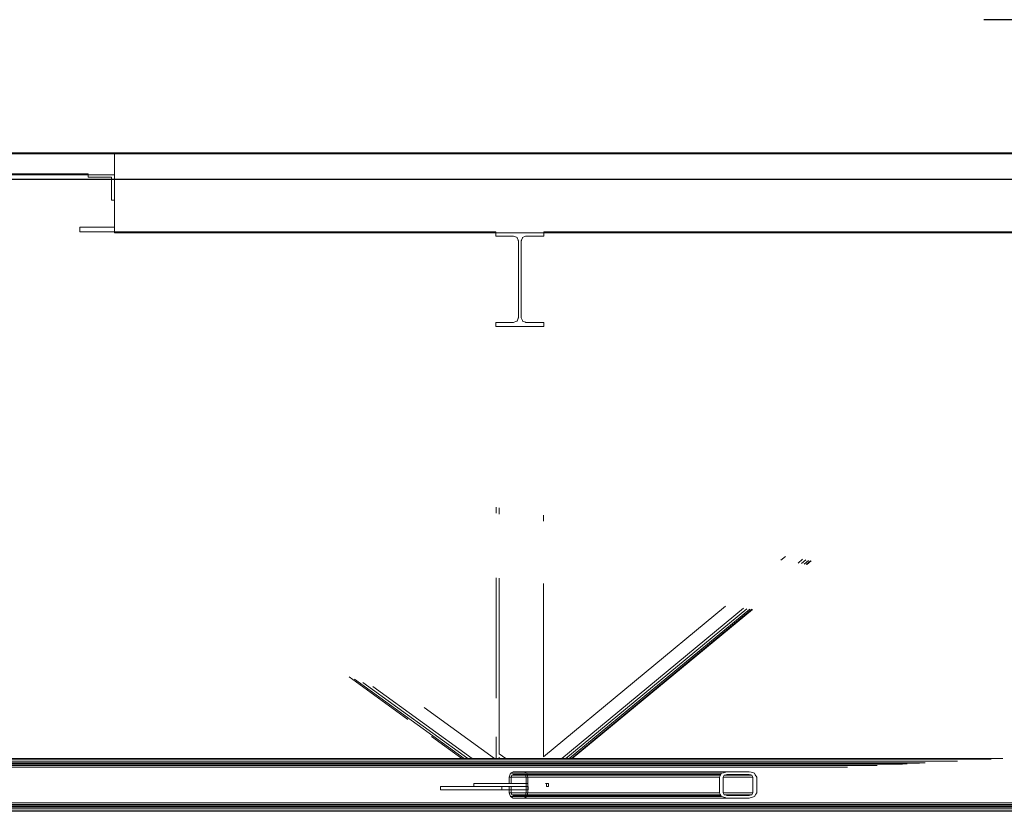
# Model space of a CAD drawing. Header units: millimetres. Extents: x 101535 to 192135, y -3968 to 17259.
# Tile 67 of 92: x 162440 to 164309, y 12800 to 14303. Entities that reach past the tile are written whole.
import ezdxf

# ---------------------------------------------------------------- set-up
doc = ezdxf.new("R2010")
doc.units = ezdxf.units.MM
for name, pattern in [('IMPORT-Kropki i Kreski _3_', [144, 72, -36, 0, -36]), ('IMPORT-Kropki i Kreski _4_', [1828.8, 914.4, -457.2, 0, -457.2]), ('IMPORT-Przerywana długa _2_', [200, 100, -100]), ('IMPORT-Przerywana podwójnie _2_', [218.722215, 105.83333, -42.333331, 28.222222, -42.333331])]:
    doc.linetypes.add(name, pattern=pattern)
for name, color, linetype, lineweight in [('299-A Wymiary Opisy', 7, 'Continuous', 9), ('2_stropy_K_IR', 7, 'Continuous', 9), ('2_ściany zewnętrzne_ISTN', 7, 'Continuous', 9), ('310-W Oświetlenie', 7, 'Continuous', 9), ('3_lądowisko_el 3D_K_IR', 7, 'Continuous', 9), ('3_opisy_K_IR', 7, 'Continuous', 9), ('3_oświetlenie_K_IR', 7, 'Continuous', 9), ('450-K Stropy', 7, 'Continuous', 9), ('4_osie_ISTN', 7, 'Continuous', 9), ('A-FLOR-LEVL', 7, 'Continuous', 30), ('A-GENM', 7, 'Continuous', 18), ('CONCRETE_SLAB_IFC', 7, 'Continuous', 9), ('G-ANNO-DIMS', 7, 'Continuous', 30)]:
    doc.layers.add(name, color=color, linetype=linetype, lineweight=lineweight)
for name, color, linetype, lineweight, true_color in [('3_lądowisko_K_IR', 7, 'Continuous', 9, 0x999999), ('Rzut płyty lądowiska_dwg', 7, 'Continuous', 9, 0x767676), ('rzut płyty_dwg', 7, 'Continuous', 9, 0x767676)]:
    doc.layers.add(name, color=color, linetype=linetype, lineweight=lineweight, true_color=true_color)

# ---------------------------------------------------------------- blocks, each defined once
blk = doc.blocks.new('Bezpośredni kształt - IR 026-25_3D1_2025_09_11-304393-Przekrój 4')
at = {"layer": 'A-GENM', "lineweight": 9}
for p, q in [((95241.4, 14050), (95852, 14050)), ((95241.4, 14050), (95852, 14050)), ((95852, 14050), (96010.1, 14050)), ((95852, 14050), (96010.1, 14050)), ((96032.8, 14050), (96010.1, 14050)), ((96010.1, 14050), (96032.8, 14050)), ((96034.1, 14050), (96032.8, 14050)), ((96032.8, 14050), (96034.1, 14050)), ((96034.1, 14050), (96034.2, 14050)), ((96034.1, 14050), (96034.2, 14050)), ((105724.9, 14050), (96034.2, 14050)), ((96034.2, 14050), (105724.9, 14050)), ((94533.3, 14010), (95802, 14010)), ((95802, 14010), (94533.3, 14010)), ((95802, 14009.2), (95802, 14010)), ((95802, 14009.2), (95802, 14010)), ((95802, 14009.2), (95802, 14009.2)), ((95802, 14009.2), (95802, 14008.4)), ((95802, 14008.4), (95802, 14009.2)), ((95802, 14009.2), (95802, 14009.2)), ((95802, 14008.4), (95802, 14008.4)), ((95802, 14008.4), (95802, 14007.3)), ((95802, 14007.3), (95802, 14008.4)), ((95802, 14008.4), (95802, 14008.4)), ((95802, 14007.3), (95802, 14004)), ((95802, 14004), (95802, 14007.3)), ((95802, 14004), (95819.6, 14004)), ((95819.6, 14004), (95802, 14004)), ((95819.6, 14004), (95846, 14004)), ((95846, 14004), (95819.6, 14004)), ((95846, 14004), (95846, 13986.5)), ((95846, 13986.5), (95846, 14004)), ((95846, 13986.5), (95846, 13960)), ((95846, 13960), (95846, 13986.5)), ((95849.7, 13960), (95846, 13960)), ((95849.7, 13960), (95846, 13960)), ((95849.7, 13960), (95852, 13960)), ((95852, 13960), (95849.7, 13960)), ((95852, 13960), (95852, 13939.8)), ((95852, 13939.8), (95852, 13960)), ((95852, 13939.8), (95852, 13909)), ((95852, 13909), (95852, 13939.8)), ((95812.4, 13909), (95786, 13909)), ((95786, 13909), (95786, 13901.8)), ((95786, 13901.8), (95786, 13909)), ((95786, 13909), (95812.4, 13909)), ((95812.4, 13909), (95852, 13909)), ((95812.4, 13909), (95852, 13909)), ((95786, 13901.8), (95786, 13900)), ((95786, 13900), (95786, 13901.8)), ((95786, 13900), (96425.2, 13900)), ((96425.2, 13900), (95786, 13900)), ((96425.2, 13900), (96457.5, 13900)), ((96457.5, 13900), (96425.2, 13900)), ((96457.5, 13900), (96575.6, 13900)), ((96575.6, 13900), (96457.5, 13900)), ((96575.6, 13898.6), (96575.6, 13900)), ((96575.6, 13898.6), (96575.6, 13900)), ((96575.6, 13898.6), (96575.6, 13892)), ((96575.6, 13892), (96575.6, 13898.6)), ((96581.7, 13892), (96575.6, 13892)), ((96581.7, 13892), (96575.6, 13892)), ((96581.7, 13892), (96609.5, 13892)), ((96609.5, 13892), (96581.7, 13892)), ((96609.5, 13892), (96614.7, 13889.8)), ((96614.7, 13889.8), (96609.5, 13892)), ((96614.7, 13889.8), (96615.9, 13889.4)), ((96615.9, 13889.4), (96614.7, 13889.8)), ((96616.2, 13888.4), (96615.9, 13889.4)), ((96616.2, 13888.4), (96615.9, 13889.4)), ((96626, 13888.4), (96626.4, 13889.4)), ((96626.4, 13889.4), (96626, 13888.4)), ((96626.4, 13889.4), (96631.7, 13891.5)), ((96631.7, 13891.5), (96626.4, 13889.4)), ((96631.7, 13891.5), (96632.8, 13892)), ((96632.8, 13892), (96631.7, 13891.5)), ((96638.8, 13892), (96632.8, 13892)), ((96638.8, 13892), (96632.8, 13892)), ((96638.8, 13892), (96666.6, 13892)), ((96666.6, 13892), (96638.8, 13892)), ((96666.6, 13893.4), (96666.6, 13900)), ((96666.6, 13900), (97664.5, 13900)), ((97664.5, 13900), (96666.6, 13900)), ((96666.6, 13900), (96666.6, 13893.4)), ((96666.6, 13893.4), (96666.6, 13892)), ((96666.6, 13893.4), (96666.6, 13892)), ((96616.2, 13888.4), (96618.1, 13884)), ((96618.1, 13884), (96616.2, 13888.4)), ((96618.1, 13884), (96618.2, 13883.8)), ((96618.2, 13883.8), (96618.1, 13884)), ((96618.2, 13883.8), (96618.5, 13883)), ((96618.5, 13883), (96618.2, 13883.8)), ((96618.5, 13827.9), (96618.5, 13883)), ((96618.5, 13827.9), (96618.5, 13883)), ((96623.8, 13883), (96624.1, 13883.8)), ((96624.1, 13883.8), (96623.8, 13883)), ((96623.8, 13883), (96623.8, 13871.1)), ((96623.8, 13883), (96623.8, 13871.1)), ((96623.8, 13857), (96623.8, 13871.1)), ((96623.8, 13871.1), (96623.8, 13857)), ((96624.2, 13884), (96624.1, 13883.8)), ((96624.2, 13884), (96624.1, 13883.8)), ((96624.2, 13884), (96626, 13888.4)), ((96626, 13888.4), (96624.2, 13884)), ((96623.8, 13802), (96623.8, 13857)), ((96623.8, 13857), (96623.8, 13802)), ((96618.5, 13827.9), (96618.5, 13763)), ((96618.5, 13763), (96618.5, 13827.9)), ((96623.8, 13737), (96623.8, 13802)), ((96623.8, 13802), (96623.8, 13737)), ((96618.5, 13763), (96618.5, 13751)), ((96618.5, 13751), (96618.5, 13763)), ((96618.5, 13751), (96618.5, 13737)), ((96618.5, 13737), (96618.5, 13751)), ((96575.6, 13726.6), (96575.6, 13728)), ((96603.5, 13728), (96575.6, 13728)), ((96575.6, 13726.6), (96575.6, 13728)), ((96575.6, 13728), (96603.5, 13728)), ((96575.6, 13726.6), (96575.6, 13720)), ((96575.6, 13720), (96575.6, 13726.6)), ((96603.5, 13728), (96609.5, 13728)), ((96603.5, 13728), (96609.5, 13728)), ((96614.7, 13730.2), (96609.5, 13728)), ((96609.5, 13728), (96614.7, 13730.2)), ((96614.7, 13730.2), (96615.9, 13730.6)), ((96614.7, 13730.2), (96615.9, 13730.6)), ((96618, 13735.9), (96615.9, 13730.6)), ((96615.9, 13730.6), (96618, 13735.9)), ((96618, 13735.9), (96618.5, 13737)), ((96618, 13735.9), (96618.5, 13737)), ((96626, 13731.8), (96623.8, 13737)), ((96623.8, 13737), (96626, 13731.8)), ((96626, 13731.8), (96626.4, 13730.6)), ((96626, 13731.8), (96626.4, 13730.6)), ((96631.7, 13728.5), (96626.4, 13730.6)), ((96626.4, 13730.6), (96631.7, 13728.5)), ((96631.7, 13728.5), (96632.8, 13728)), ((96631.7, 13728.5), (96632.8, 13728)), ((96660.6, 13728), (96632.8, 13728)), ((96632.8, 13728), (96660.6, 13728)), ((96660.6, 13728), (96666.6, 13728)), ((96660.6, 13728), (96666.6, 13728)), ((96666.6, 13721.4), (96666.6, 13728)), ((96666.6, 13728), (96666.6, 13721.4)), ((96666.6, 13721.4), (96666.6, 13720)), ((96666.6, 13721.4), (96666.6, 13720)), ((96591.8, 13720), (96575.6, 13720)), ((96591.8, 13720), (96575.6, 13720)), ((96591.8, 13720), (96666.6, 13720)), ((96666.6, 13720), (96591.8, 13720)), ((96576.1, 13365.7), (96576.1, 13377.2)), ((96576.1, 13377.2), (96576.1, 13365.7)), ((96582.1, 13364.7), (96582.1, 13376.2)), ((96582.1, 13376.2), (96582.1, 13363.8)), ((96582.1, 13376.2), (96582.1, 13363.8)), ((96666.1, 13350.6), (96666.1, 13361.9)), ((96666.1, 13361.9), (96666.1, 13350.6)), ((97125.6, 13283.8), (97116.7, 13276.5)), ((97125.6, 13283.8), (97116.7, 13276.5)), ((97158.1, 13278.3), (97149.4, 13271.1)), ((97158.1, 13278.3), (97149.4, 13271.1)), ((97164.4, 13277.2), (97155.7, 13270.1)), ((97164.4, 13277.2), (97155.7, 13270.1)), ((97169.2, 13276), (97161, 13269.2)), ((97169.2, 13276), (97161, 13269.2)), ((97173, 13275.6), (97164.6, 13268.6)), ((97173, 13275.6), (97164.6, 13268.6)), ((97174.4, 13275.5), (97165.8, 13268.4)), ((97174.4, 13275.5), (97165.8, 13268.4)), ((96576.1, 13014.6), (96576.1, 13243.4)), ((96576.1, 13243.4), (96576.1, 13014.6)), ((96582.1, 13006.9), (96582.1, 13242.6)), ((96582.1, 13242.6), (96582.1, 12909)), ((96582.1, 13242.6), (96582.1, 12909.1)), ((96666.1, 12903.5), (96666.1, 13232.2)), ((96666.1, 13232.2), (96666.1, 12903.5)), ((97011.7, 13189.5), (96666.1, 12903.5)), ((97011.7, 13189.5), (96666.1, 12903.5)), ((97045.8, 13185.3), (96701.1, 12900)), ((97045.8, 13185.3), (96701.1, 12900)), ((97052.3, 13184.5), (96708.6, 12900)), ((97052.3, 13184.5), (96708.6, 12900)), ((97057.9, 13183.8), (96715, 12900)), ((97057.9, 13183.8), (96715, 12900)), ((97061.6, 13183.4), (96719.3, 12900)), ((97061.6, 13183.4), (96719.3, 12900)), ((97062.9, 13183.2), (96720.7, 12900)), ((97062.9, 13183.2), (96720.7, 12900)), ((96296.9, 13055.1), (96408.7, 12974.2)), ((96296.9, 13055.1), (96408.7, 12974.2)), ((96307.5, 13050.8), (96515.7, 12900)), ((96307.5, 13050.8), (96515.7, 12900)), ((96323.3, 13044.3), (96522.6, 12900)), ((96323.3, 13044.3), (96522.6, 12900)), ((96342, 13036.7), (96530.8, 12900)), ((96342, 13036.7), (96530.8, 12900)), ((96439.6, 12996.9), (96573.4, 12900)), ((96439.6, 12996.9), (96573.4, 12900)), ((96453.3, 12941.9), (96511.1, 12900)), ((96453.3, 12941.9), (96511.1, 12900)), ((96576.1, 12900), (96576.1, 12941.2)), ((96576.1, 12941.2), (96576.1, 12900)), ((96582.1, 12925.2), (96582.1, 12938.8)), ((97516, 12898.8), (95177.7, 12898.8)), ((97516, 12898.8), (95177.7, 12898.8)), ((95285.1, 12900), (96510, 12900)), ((96510, 12900), (95285.1, 12900)), ((96115.5, 12900), (96509.5, 12900)), ((96509.5, 12900), (96115.5, 12900)), ((97516, 12898.8), (96194.7, 12898.8)), ((97516, 12898.8), (96194.7, 12898.8)), ((96510, 12900), (96509.5, 12900)), ((96509.5, 12900), (96510, 12900)), ((96511.1, 12900), (96510, 12900)), ((96510, 12900), (96511.1, 12900)), ((96511.1, 12900), (96515.7, 12900)), ((96511.1, 12900), (96515.7, 12900)), ((96515.7, 12900), (96522.6, 12900)), ((96515.7, 12900), (96522.6, 12900)), ((96515.7, 12900), (96525.9, 12900)), ((96515.7, 12900), (96530.8, 12900)), ((96522.6, 12900), (96530.8, 12900)), ((96522.6, 12900), (96530.8, 12900)), ((96573.4, 12900), (96522.6, 12900)), ((96530.8, 12900), (96522.6, 12900)), ((96573.4, 12900), (96530.8, 12900)), ((96573.4, 12900), (96530.8, 12900)), ((96576.1, 12900), (96573.4, 12900)), ((96576.1, 12900), (96573.4, 12900)), ((96701.1, 12900), (96576.1, 12900)), ((96701.1, 12900), (96576.1, 12900)), ((96582.1, 12909.1), (96594.7, 12900)), ((96582.1, 12902.9), (96582.1, 12900)), ((96582.1, 12900), (96582.1, 12902.8)), ((96582.1, 12900), (96585.7, 12900)), ((96582.1, 12900), (96586.2, 12900)), ((96701.1, 12900), (96708.6, 12900)), ((96701.1, 12900), (96708.6, 12900)), ((96708.6, 12900), (96715, 12900)), ((96708.6, 12900), (96715, 12900)), ((96715, 12900), (96719.3, 12900)), ((96715, 12900), (96719.3, 12900)), ((96716.9, 12900), (96719.3, 12900)), ((96720.3, 12900), (96719.3, 12900)), ((96719.3, 12900), (96720.3, 12900)), ((96720.7, 12900), (96720.3, 12900)), ((96720.7, 12900), (96720.3, 12900)), ((96720.3, 12900), (97538.5, 12900)), ((97538.5, 12900), (96720.3, 12900)), ((96720.7, 12900), (97538.5, 12900)), ((96720.7, 12900), (97538.5, 12900)), ((97538.5, 12900), (96720.7, 12900)), ((97243.5, 12884), (95071.2, 12884)), ((95071.2, 12884), (97243.5, 12884)), ((97356.4, 12890.1), (95078.9, 12890.1)), ((95078.9, 12890.1), (97356.4, 12890.1)), ((97452.1, 12895.3), (95116.3, 12895.3)), ((97452.1, 12895.3), (95116.3, 12895.3)), ((97243.5, 12884), (95172.6, 12884)), ((97243.5, 12884), (95172.6, 12884)), ((97299.9, 12887.1), (95176.4, 12887.1)), ((97299.9, 12887.1), (95176.4, 12887.1)), ((97347.8, 12889.7), (95195.1, 12889.7)), ((97347.8, 12889.7), (95195.1, 12889.7)), ((97379.8, 12891.4), (95225.8, 12891.4)), ((97379.8, 12891.4), (95225.8, 12891.4)), ((97391, 12892), (95263.9, 12892)), ((97391, 12892), (95263.9, 12892)), ((97391, 12892), (96125.7, 12892)), ((97391, 12892), (96125.7, 12892)), ((97379.8, 12891.4), (96165.3, 12891.4)), ((97379.8, 12891.4), (96165.3, 12891.4)), ((97347.8, 12889.7), (96200.3, 12889.7)), ((97347.8, 12889.7), (96200.3, 12889.7)), ((97299.9, 12887.1), (96225.6, 12887.1)), ((97299.9, 12887.1), (96225.6, 12887.1)), ((97243.5, 12884), (96237.2, 12884)), ((97243.5, 12884), (96237.2, 12884)), ((96644.7, 12895.3), (96264.9, 12895.3)), ((96644.7, 12895.3), (96264.9, 12895.3)), ((96632, 12890.1), (96314.6, 12890.1)), ((96632, 12890.1), (96314.6, 12890.1)), ((96627.6, 12884), (96338.6, 12884)), ((96627.6, 12884), (96338.6, 12884)), ((97243.5, 12884), (96627.8, 12884)), ((97243.5, 12884), (96627.8, 12884)), ((97356.4, 12890.1), (96637.9, 12890.1)), ((97356.4, 12890.1), (96637.9, 12890.1)), ((97452.1, 12895.3), (96646.5, 12895.3)), ((97452.1, 12895.3), (96646.5, 12895.3)), ((96601.2, 12865), (96603.3, 12872.1)), ((96603.3, 12872.1), (96601.2, 12865)), ((96601.2, 12865), (97000.1, 12865)), ((96601.2, 12865), (96601.2, 12853)), ((96601.2, 12853), (96601.2, 12865)), ((97000.1, 12865), (96601.2, 12865)), ((96603.3, 12872.1), (96608.3, 12875)), ((96603.3, 12872.1), (96608.3, 12875)), ((96603.3, 12872.1), (97004.3, 12872.1)), ((97004.3, 12872.1), (96603.3, 12872.1)), ((96604.8, 12865), (96605.8, 12868.5)), ((96604.8, 12865), (96605.8, 12868.5)), ((96604.8, 12865), (96604.8, 12853)), ((96604.8, 12853), (96604.8, 12865)), ((96604.8, 12865), (97000.1, 12865)), ((96604.8, 12865), (97000.1, 12865)), ((96605.8, 12868.5), (96608.3, 12870)), ((96605.8, 12868.5), (96608.3, 12870)), ((96605.8, 12868.5), (97002.2, 12868.5)), ((96605.8, 12868.5), (97002.2, 12868.5)), ((96608.3, 12875), (96629.5, 12875)), ((96608.3, 12875), (97014.3, 12875)), ((96629.5, 12875), (96608.3, 12875)), ((97014.3, 12875), (96608.3, 12875)), ((96608.3, 12870), (96629.5, 12870)), ((96608.3, 12870), (97003.1, 12870)), ((96608.3, 12870), (96629.5, 12870)), ((96608.3, 12870), (97003.1, 12870)), ((96629.5, 12875), (96634.5, 12872.1)), ((96629.5, 12875), (97014.3, 12875)), ((96634.5, 12872.1), (96629.5, 12875)), ((96629.5, 12875), (97014.3, 12875)), ((96629.5, 12870), (96632, 12868.5)), ((96629.5, 12870), (97003.1, 12870)), ((96629.5, 12870), (96632, 12868.5)), ((96629.5, 12870), (97003.1, 12870)), ((96632, 12868.5), (96633, 12865)), ((96633, 12865), (96632, 12868.5)), ((96632, 12868.5), (97002.2, 12868.5)), ((96632, 12868.5), (97002.2, 12868.5)), ((96633, 12865), (96633, 12853)), ((96633, 12865), (97000.1, 12865)), ((96633, 12865), (96633, 12853)), ((97000.1, 12865), (96633, 12865)), ((96634.5, 12872.1), (96636.6, 12865)), ((96636.6, 12865), (96634.5, 12872.1)), ((96634.5, 12872.1), (97004.3, 12872.1)), ((96634.5, 12872.1), (97004.3, 12872.1)), ((96636.6, 12865), (96636.6, 12853.2)), ((96636.6, 12865), (97000.1, 12865)), ((96636.6, 12865), (96636.6, 12853.2)), ((96636.6, 12865), (97000.1, 12865)), ((97002.9, 12869.7), (97000.1, 12865)), ((97000.1, 12865), (97002.9, 12869.7)), ((97000.1, 12865), (97000.1, 12856.7)), ((97000.1, 12856.7), (97000.1, 12865)), ((97002.9, 12869.7), (97004.3, 12872.1)), ((97002.9, 12869.7), (97004.3, 12872.1)), ((97004.3, 12872.1), (97007.6, 12873.1)), ((97004.3, 12872.1), (97007.6, 12873.1)), ((97007.2, 12865), (97008.6, 12867.3)), ((97008.6, 12867.3), (97007.2, 12865)), ((97007.2, 12865), (97063.8, 12865)), ((97007.2, 12865), (97007.2, 12861)), ((97007.2, 12865), (97063.8, 12865)), ((97007.2, 12865), (97063.8, 12865)), ((97063.8, 12865), (97007.2, 12865)), ((97007.2, 12865), (97007.2, 12861)), ((97007.2, 12861), (97007.2, 12859)), ((97007.2, 12861), (97007.2, 12859)), ((97007.6, 12873.1), (97014.3, 12875)), ((97007.6, 12873.1), (97014.3, 12875)), ((97008.6, 12867.3), (97009.3, 12868.5)), ((97009.3, 12868.5), (97008.6, 12867.3)), ((97009.3, 12868.5), (97012.6, 12869.5)), ((97012.6, 12869.5), (97009.3, 12868.5)), ((97009.3, 12868.5), (97061.7, 12868.5)), ((97009.3, 12868.5), (97061.7, 12868.5)), ((97012.6, 12869.5), (97014.3, 12870)), ((97014.3, 12870), (97012.6, 12869.5)), ((97041.9, 12875), (97014.3, 12875)), ((97014.3, 12875), (97041.9, 12875)), ((97014.3, 12870), (97041.9, 12870)), ((97041.9, 12870), (97014.3, 12870)), ((97041.9, 12875), (97056.7, 12875)), ((97041.9, 12875), (97056.7, 12875)), ((97041.9, 12870), (97056.7, 12870)), ((97056.7, 12870), (97041.9, 12870)), ((97060.3, 12874), (97056.7, 12875)), ((97056.7, 12875), (97060.3, 12874)), ((97056.7, 12870), (97059.9, 12869.1)), ((97059.9, 12869.1), (97056.7, 12870)), ((97059.9, 12869.1), (97061.7, 12868.5)), ((97061.7, 12868.5), (97059.9, 12869.1)), ((97066.7, 12872.1), (97060.3, 12874)), ((97060.3, 12874), (97066.7, 12872.1)), ((97063, 12866.3), (97061.7, 12868.5)), ((97063, 12866.3), (97061.7, 12868.5)), ((97063.8, 12865), (97063, 12866.3)), ((97063.8, 12865), (97063, 12866.3)), ((97063.8, 12865), (97063.8, 12857.3)), ((97063.8, 12857.3), (97063.8, 12865)), ((97068.2, 12869.5), (97066.7, 12872.1)), ((97066.7, 12872.1), (97068.2, 12869.5)), ((97070.9, 12865), (97068.2, 12869.5)), ((97068.2, 12869.5), (97070.9, 12865)), ((97070.9, 12865), (97070.9, 12860.5)), ((97070.9, 12865), (97070.9, 12860.5)), ((96534, 12847), (96470.5, 12847)), ((96470.5, 12847), (96587.1, 12847)), ((96470.5, 12841), (96470.5, 12847)), ((96470.5, 12847), (96587.1, 12847)), ((96470.5, 12841), (96470.5, 12847)), ((96534, 12847), (96470.5, 12847)), ((96470.7, 12847), (96534, 12847)), ((96470.7, 12841), (96470.7, 12847)), ((96534, 12847), (96470.7, 12847)), ((96470.7, 12847), (96470.7, 12841)), ((96534, 12853), (96633, 12853)), ((96534, 12853), (96534, 12847)), ((96534, 12847), (96534, 12853)), ((96534, 12853), (96633, 12853)), ((96534, 12847), (96585.4, 12847)), ((96534, 12847), (96585.4, 12847)), ((96590.6, 12847), (96587.1, 12847)), ((96587.1, 12841), (96587.1, 12847)), ((96587.1, 12847), (96590.6, 12847)), ((96587.1, 12841), (96587.1, 12847)), ((96590.6, 12847), (96633, 12847)), ((96590.6, 12847), (96633, 12847)), ((96601.2, 12835), (96601.2, 12847)), ((96601.2, 12835), (96601.2, 12847)), ((96604.8, 12835), (96604.8, 12847)), ((96604.8, 12835), (96604.8, 12847)), ((96633, 12853), (96636.6, 12853)), ((96633, 12853), (96636.6, 12853)), ((96633, 12853), (96633, 12847)), ((96633, 12853), (96633, 12847)), ((96633, 12847), (96636.6, 12847)), ((96633, 12847), (96636.6, 12847)), ((96633, 12835), (96633, 12847)), ((96633, 12835), (96633, 12847)), ((96636.6, 12853), (96636.6, 12847)), ((96636.6, 12853), (96636.6, 12847)), ((96636.6, 12847), (96636.6, 12841)), ((96636.6, 12847), (96636.6, 12841)), ((96636.6, 12835), (96636.6, 12847)), ((96636.6, 12835), (96636.6, 12847)), ((96636.8, 12847), (96636.8, 12845.5)), ((96636.8, 12847), (96636.8, 12845.5)), ((96636.8, 12844.4), (96636.8, 12841)), ((96636.8, 12844.4), (96636.8, 12841)), ((96669.7, 12853), (96671.9, 12853)), ((96671.9, 12853), (96669.7, 12853)), ((96671.9, 12853), (96675.5, 12853)), ((96671.9, 12853), (96671.9, 12847)), ((96675.5, 12853), (96671.9, 12853)), ((96671.9, 12847), (96671.9, 12853)), ((96671.9, 12847), (96675.5, 12847)), ((96671.9, 12847), (96675.5, 12847)), ((96675.5, 12853), (96675.5, 12847)), ((96675.5, 12847), (96675.5, 12853)), ((97000.1, 12856.7), (97000.1, 12852.6)), ((97000.1, 12852.6), (97000.1, 12856.7)), ((97000.1, 12845), (97000.1, 12852.6)), ((97000.1, 12845), (97000.1, 12852.6)), ((97000.1, 12841.2), (97000.1, 12845)), ((97000.1, 12841.2), (97000.1, 12845)), ((97007.2, 12855), (97007.2, 12859)), ((97007.2, 12859), (97007.2, 12855)), ((97007.2, 12847), (97007.2, 12855)), ((97007.2, 12855), (97007.2, 12847)), ((97007.2, 12843), (97007.2, 12847)), ((97007.2, 12847), (97007.2, 12843)), ((97007.2, 12835), (97007.2, 12843)), ((97007.2, 12843), (97007.2, 12835)), ((97063.8, 12857.3), (97063.8, 12853.4)), ((97063.8, 12853.4), (97063.8, 12857.3)), ((97063.8, 12845.7), (97063.8, 12853.4)), ((97063.8, 12845.7), (97063.8, 12853.4)), ((97063.8, 12841.4), (97063.8, 12845.7)), ((97063.8, 12841.4), (97063.8, 12845.7)), ((97070.9, 12860.5), (97070.9, 12858.3)), ((97070.9, 12860.5), (97070.9, 12858.3)), ((97070.9, 12854.2), (97070.9, 12858.3)), ((97070.9, 12858.3), (97070.9, 12854.2)), ((97070.9, 12846.8), (97070.9, 12854.2)), ((97070.9, 12854.2), (97070.9, 12846.8)), ((97070.9, 12842.9), (97070.9, 12846.8)), ((97070.9, 12846.8), (97070.9, 12842.9)), ((97070.9, 12835), (97070.9, 12842.9)), ((97070.9, 12842.9), (97070.9, 12835)), ((96587.1, 12841), (96470.5, 12841)), ((96470.5, 12841), (96587.1, 12841)), ((96470.5, 12841), (96587.1, 12841)), ((96587.1, 12841), (96470.5, 12841)), ((96479.2, 12841), (96470.7, 12841)), ((96470.7, 12841), (96587.1, 12841)), ((96479.2, 12841), (96470.7, 12841)), ((96470.7, 12841), (96587.1, 12841)), ((96636.6, 12841), (96587.1, 12841)), ((96636.6, 12841), (96587.1, 12841)), ((96601.2, 12835), (96603.3, 12827.9)), ((97000.1, 12835), (96601.2, 12835)), ((96601.2, 12835), (97000.1, 12835)), ((96601.2, 12835), (96603.3, 12827.9)), ((96603.3, 12827.9), (96608.3, 12825)), ((96603.3, 12827.9), (97004.3, 12827.9)), ((96603.3, 12827.9), (96608.3, 12825)), ((97004.3, 12827.9), (96603.3, 12827.9)), ((96604.8, 12835), (96605.8, 12831.5)), ((96604.8, 12835), (97000.1, 12835)), ((96605.8, 12831.5), (96604.8, 12835)), ((96604.8, 12835), (97000.1, 12835)), ((96605.8, 12831.5), (96608.3, 12830)), ((96605.8, 12831.5), (97002.2, 12831.5)), ((97002.2, 12831.5), (96605.8, 12831.5)), ((96605.8, 12831.5), (96608.3, 12830)), ((96608.3, 12830), (96629.5, 12830)), ((96608.3, 12830), (97003.1, 12830)), ((97003.1, 12830), (96608.3, 12830)), ((96608.3, 12830), (96629.5, 12830)), ((96608.3, 12825), (96629.5, 12825)), ((96608.3, 12825), (97014.3, 12825)), ((96608.3, 12825), (96629.5, 12825)), ((96608.3, 12825), (97014.3, 12825)), ((96629.5, 12830), (96632, 12831.5)), ((96629.5, 12830), (96632, 12831.5)), ((96629.5, 12830), (97003.1, 12830)), ((97003.1, 12830), (96629.5, 12830)), ((96629.5, 12825), (96634.5, 12827.9)), ((96629.5, 12825), (96634.5, 12827.9)), ((96629.5, 12825), (97014.3, 12825)), ((96629.5, 12825), (97014.3, 12825)), ((96632, 12831.5), (96633, 12835)), ((96632, 12831.5), (96633, 12835)), ((96632, 12831.5), (97002.2, 12831.5)), ((97002.2, 12831.5), (96632, 12831.5)), ((96633, 12835), (97000.1, 12835)), ((97000.1, 12835), (96633, 12835)), ((96634.5, 12827.9), (96636.6, 12835)), ((96634.5, 12827.9), (96636.6, 12835)), ((96634.5, 12827.9), (97004.3, 12827.9)), ((96634.5, 12827.9), (97004.3, 12827.9)), ((96636.6, 12835), (97000.1, 12835)), ((96636.6, 12835), (97000.1, 12835)), ((97000.1, 12839.1), (97000.1, 12841.2)), ((97000.1, 12839.1), (97000.1, 12841.2)), ((97000.1, 12835), (97000.1, 12839.1)), ((97000.1, 12835), (97000.1, 12839.1)), ((97001.5, 12832.6), (97000.1, 12835)), ((97001.5, 12832.6), (97000.1, 12835)), ((97001.5, 12832.6), (97004.3, 12827.9)), ((97004.3, 12827.9), (97001.5, 12832.6)), ((97004.3, 12827.9), (97010.9, 12826)), ((97010.9, 12826), (97004.3, 12827.9)), ((97007.2, 12835), (97063.8, 12835)), ((97007.9, 12833.8), (97007.2, 12835)), ((97007.2, 12835), (97063.8, 12835)), ((97063.8, 12835), (97007.2, 12835)), ((97007.2, 12835), (97063.8, 12835)), ((97007.2, 12835), (97007.9, 12833.8)), ((97009.3, 12831.5), (97007.9, 12833.8)), ((97007.9, 12833.8), (97009.3, 12831.5)), ((97009.3, 12831.5), (97011, 12831)), ((97009.3, 12831.5), (97061.7, 12831.5)), ((97061.7, 12831.5), (97009.3, 12831.5)), ((97009.3, 12831.5), (97011, 12831)), ((97010.9, 12826), (97014.3, 12825)), ((97014.3, 12825), (97010.9, 12826)), ((97011, 12831), (97014.3, 12830)), ((97011, 12831), (97014.3, 12830)), ((97014.3, 12830), (97028.9, 12830)), ((97014.3, 12830), (97028.9, 12830)), ((97014.3, 12825), (97041.9, 12825)), ((97041.9, 12825), (97014.3, 12825)), ((97028.9, 12830), (97056.7, 12830)), ((97028.9, 12830), (97056.7, 12830)), ((97041.9, 12825), (97056.7, 12825)), ((97056.7, 12825), (97041.9, 12825)), ((97056.7, 12830), (97058.5, 12830.5)), ((97056.7, 12830), (97058.5, 12830.5)), ((97056.7, 12825), (97063.1, 12826.9)), ((97063.1, 12826.9), (97056.7, 12825)), ((97058.5, 12830.5), (97061.7, 12831.5)), ((97058.5, 12830.5), (97061.7, 12831.5)), ((97061.7, 12831.5), (97062.5, 12832.7)), ((97061.7, 12831.5), (97062.5, 12832.7)), ((97062.5, 12832.7), (97063.8, 12835)), ((97062.5, 12832.7), (97063.8, 12835)), ((97063.1, 12826.9), (97066.7, 12827.9)), ((97066.7, 12827.9), (97063.1, 12826.9)), ((97063.8, 12839.3), (97063.8, 12841.4)), ((97063.8, 12839.3), (97063.8, 12841.4)), ((97063.8, 12835), (97063.8, 12839.3)), ((97063.8, 12835), (97063.8, 12839.3)), ((97066.7, 12827.9), (97069.4, 12832.5)), ((97069.4, 12832.5), (97066.7, 12827.9)), ((97069.4, 12832.5), (97070.9, 12835)), ((97070.9, 12835), (97069.4, 12832.5)), ((97886.9, 12808), (94633, 12808)), ((97886.9, 12808), (94633, 12808)), ((97886.9, 12808), (94633, 12808)), ((97886.9, 12808), (94633, 12808)), ((97888.8, 12808.6), (94762, 12808.6)), ((97888.8, 12808.6), (94762, 12808.6)), ((97888.8, 12808.6), (94762, 12808.6)), ((97888.8, 12808.6), (94762, 12808.6)), ((97895.9, 12809.9), (95030.7, 12809.9)), ((97895.9, 12809.9), (95030.7, 12809.9)), ((97893.6, 12809.9), (95030.7, 12809.9)), ((97893.6, 12809.9), (95030.7, 12809.9)), ((97896.9, 12816), (95108.2, 12816)), ((97896.9, 12816), (95108.2, 12816)), ((97890.5, 12810.3), (95129.5, 12810.3)), ((97890.5, 12810.3), (95129.5, 12810.3)), ((97890.5, 12810.3), (95129.5, 12810.3)), ((97890.5, 12810.3), (95129.5, 12810.3)), ((97892.1, 12816), (95209.3, 12816)), ((97892.1, 12816), (95209.3, 12816)), ((97891.7, 12812.9), (95217, 12812.9)), ((97891.7, 12812.9), (95217, 12812.9)), ((97891.7, 12812.9), (95679.3, 12812.9)), ((97891.7, 12812.9), (95679.3, 12812.9)), ((97892.1, 12816), (96270.7, 12816)), ((97892.1, 12816), (96270.7, 12816)), ((97893.6, 12816), (96328, 12816)), ((97893.6, 12816), (96328, 12816)), ((97894, 12804.7), (93995.1, 12804.7)), ((97894, 12804.7), (93995.1, 12804.7)), ((97893.6, 12804.7), (93995.1, 12804.7)), ((97893.6, 12804.7), (93995.1, 12804.7)), ((97890.8, 12801.2), (93995.1, 12801.2)), ((97890.8, 12801.2), (93995.1, 12801.2)), ((97890.8, 12801.2), (93995.1, 12801.2)), ((97890.8, 12801.2), (93995.1, 12801.2)), ((97886.9, 12800), (93995.1, 12800)), ((97886.9, 12800), (93995.1, 12800)), ((97886.9, 12800), (93995.1, 12800)), ((97886.9, 12800), (93995.1, 12800))]:
    blk.add_line(p, q, dxfattribs=at)
blk = doc.blocks.new('Bezpośredni kształt - CONCRETE_SLAB-304394-Przekrój 4')
blk.add_blockref('Bezpośredni kształt - IR 026-25_3D1_2025_09_11-304393-Przekrój 4', (0, 0))
blk = doc.blocks.new('Bezpośredni kształt - P2-305355-Przekrój 4')
at = {"layer": 'A-GENM', "lineweight": 9}
for p, q in [((93895, 14048), (93895, 14008)), ((95852, 14048), (93895, 14048)), ((95852, 14008), (95852, 14048)), ((93895, 14008), (95852, 14008))]:
    blk.add_line(p, q, dxfattribs=at)
blk = doc.blocks.new('Bezpośredni kształt - CONCRETE_SLAB-305723-Przekrój 4')
at = {"layer": 'A-GENM', "lineweight": 9}
for p, q in [((95852, 14048), (95852, 13898)), ((118245, 14048), (95852, 14048)), ((95852, 13898), (118245, 13898))]:
    blk.add_line(p, q, dxfattribs=at)
blk = doc.blocks.new('IR 026-25_3D1_2025_09_11_ifc-3-Przekrój 4')
at = {"layer": 'A-GENM', "lineweight": 9}
for name in ['Bezpośredni kształt - CONCRETE_SLAB-304394-Przekrój 4', 'Bezpośredni kształt - P2-305355-Przekrój 4', 'Bezpośredni kształt - CONCRETE_SLAB-305723-Przekrój 4']:
    blk.add_blockref(name, (0, 0), dxfattribs=at)
blk = doc.blocks.new('Rzut płyty lądowiska_dwg-2158643-Przekrój 4')
at = {"layer": '299-A Wymiary Opisy', "color": 1, "true_color": 0xff0000}
for p, q in [((91513.4, 14000), (120896, 14000)), ((92069.4, 14000), (120052.3, 14000)), ((94094.4, 14000), (118135.6, 14000))]:
    blk.add_line(p, q, dxfattribs=at)
at = {"layer": '310-W Oświetlenie', "color": 98, "true_color": 0x004c00}
for p, q in [((96902, 14000), (96619.2, 14000)), ((96868.1, 14000), (96653.1, 14000)), ((96787, 14000), (96734.1, 14000)), ((96783.6, 14000), (96739.9, 14000)), ((96783.6, 14000), (96739.9, 14000)), ((97678.3, 14000), (97395.5, 14000)), ((97644.4, 14000), (97429.4, 14000)), ((97563.3, 14000), (97510.4, 14000)), ((97559.9, 14000), (97516.2, 14000)), ((97559.9, 14000), (97516.2, 14000))]:
    blk.add_line(p, q, dxfattribs=at)
at = {"layer": '310-W Oświetlenie', "linetype": 'IMPORT-Przerywana podwójnie _2_'}
blk.add_line((115515, 14000), (96674.6, 14000), dxfattribs=at)
at = {"layer": '3_lądowisko_el 3D_K_IR', "color": 251, "linetype": 'IMPORT-Przerywana długa _2_', "true_color": 0x666666}
blk.add_line((121311.1, 14000), (91512.2, 14000), dxfattribs=at)
at = {"layer": '3_lądowisko_K_IR', "color": 251, "linetype": 'IMPORT-Kropki i Kreski _3_', "true_color": 0x666666}
blk.add_line((121094.8, 14000), (91511.8, 14000), dxfattribs=at)
at = {"layer": '3_lądowisko_K_IR', "color": 7}
blk.add_line((97175.5, 14000), (97075.8, 14000), dxfattribs=at)
at = {"layer": '450-K Stropy', "flags": 128}
for points in [[(120242.1, 14000), (116452.1, 14000), (109858.7, 14000), (102316.8, 14000), (95740.6, 14000), (91947, 14000)], [(118294.7, 14000), (115032.4, 14000), (109366.2, 14000), (102823.4, 14000), (97157.2, 14000), (93885.8, 14000)], [(93885.8, 14000), (97157.2, 14000), (102823.4, 14000), (109366.2, 14000), (115032.4, 14000), (118294.7, 14000)], [(95885.8, 14000), (98621.3, 14000), (103359.3, 14000), (108830.3, 14000), (113568.3, 14000), (115957.7, 14000), (116096.3, 14000), (118294.7, 14000)]]:
    blk.add_lwpolyline(points, dxfattribs=at)
at = {"layer": 'CONCRETE_SLAB_IFC'}
for p, q in [((93891.9, 14000), (95842.8, 14000)), ((95842.8, 14000), (93891.9, 14000)), ((97005.2, 14000), (95307.7, 14000)), ((96226.3, 14000), (95594.3, 14000)), ((95874.9, 14000), (95594.3, 14000)), ((95776.8, 14000), (95776.9, 14000)), ((95874.9, 14000), (96497.7, 14000)), ((95944.1, 14000), (95945.1, 14000)), ((95971.1, 14000), (95970.1, 14000)), ((95974.9, 14000), (95974.5, 14000)), ((95979.7, 14000), (95978.7, 14000)), ((96014.2, 14000), (96013.8, 14000)), ((96026.5, 14000), (96027.8, 14000)), ((96041.7, 14000), (96040.4, 14000)), ((96226.3, 14000), (96497.7, 14000)), ((96445.1, 14000), (96446.1, 14000)), ((96472.1, 14000), (96471.1, 14000)), ((96480.7, 14000), (96479.7, 14000)), ((96527.8, 14000), (96528.8, 14000)), ((96542.7, 14000), (96541.7, 14000)), ((96696.1, 14000), (96697, 14000)), ((96723, 14000), (96722.1, 14000)), ((97818.4, 14000), (96866, 14000)), ((97112.2, 14000), (96866, 14000)), ((97025.9, 14000), (97007.9, 14000)), ((97028.8, 14000), (97029.8, 14000)), ((97043.7, 14000), (97042.7, 14000)), ((97086.6, 14000), (97082.6, 14000)), ((97114.4, 14000), (97110.4, 14000)), ((97112.2, 14000), (98038.7, 14000)), ((97232.1, 14000), (97228.1, 14000)), ((97259.8, 14000), (97255.8, 14000)), ((99361.5, 14000), (97460.8, 14000)), ((97529.8, 14000), (97530.8, 14000))]:
    blk.add_line(p, q, dxfattribs=at)
at = {"layer": 'CONCRETE_SLAB_IFC', "flags": 128}
for points in [[(91885.8, 14000), (92273.2, 14000), (92298.2, 14000), (93773.1, 14000), (93798.1, 14000), (95273, 14000), (95298, 14000), (95683.8, 14000), (96431.3, 14000), (96474.6, 14000), (99029.4, 14000), (99072.7, 14000), (101627.5, 14000), (101670.8, 14000), (102262.9, 14000), (103035.8, 14000), (103085.8, 14000), (106035.8, 14000)], [(93885.8, 14000), (97148.1, 14000), (97431.2, 14000), (97474.5, 14000), (97910.8, 14000)], [(93892.3, 14000), (95842.8, 14000), (93891.9, 14000)], [(93892.8, 14000), (95842.8, 14000), (93892.3, 14000)], [(98024.7, 14000), (99000.1, 14000), (98580.7, 14000), (95842.8, 14000), (95842.7, 14000), (96083.6, 14000), (94394, 14000)], [(95397.3, 14000), (95396.3, 14000), (94896.3, 14000), (94895.3, 14000), (94395.3, 14000), (96084.9, 14000), (96584.9, 14000), (94895.3, 14000)], [(94896.3, 14000), (96585.9, 14000), (97085.9, 14000), (95396.3, 14000)], [(97030.2, 14000), (95332.6, 14000), (95298, 14000)], [(95332.6, 14000), (95713.1, 14000), (96451.3, 14000)], [(96650.3, 14000), (96649.3, 14000), (96399.3, 14000), (96398.3, 14000), (95898.3, 14000), (95897.3, 14000), (95397.3, 14000), (97086.9, 14000), (97586.9, 14000), (95897.3, 14000)], [(96525.9, 14000), (96507.9, 14000), (96025.9, 14000), (96007.9, 14000), (95525.9, 14000), (95516.9, 14000)], [(95885.8, 14000), (98621.3, 14000), (103359.3, 14000)], [(95898.3, 14000), (97587.9, 14000), (98087.9, 14000), (96398.3, 14000)], [(97151.5, 14000), (98580.1, 14000), (98339.1, 14000), (98088.9, 14000), (96399.3, 14000)], [(97431.2, 14000), (96451.3, 14000), (96431.3, 14000)], [(97474.5, 14000), (96494.6, 14000), (96474.6, 14000)], [(96494.6, 14000), (99049.4, 14000), (99029.4, 14000)], [(96649.3, 14000), (98339.1, 14000), (96649.9, 14000), (97151.5, 14000), (97152.5, 14000), (97154.2, 14000), (98580.7, 14000), (98997.8, 14000), (98022.4, 14000)], [(96730.7, 14000), (96732.3, 14000), (96731.4, 14000)], [(97148.1, 14000), (102798.8, 14000), (109322.8, 14000), (114973.5, 14000), (118235.8, 14000)], [(98892.4, 14000), (98890.7, 14000), (98024.7, 14000), (98022.4, 14000), (97154.2, 14000)], [(97193.7, 14000), (97192, 14000), (97191.1, 14000)], [(97221.3, 14000), (97214, 14000), (97213, 14000)], [(97223, 14000), (97221.3, 14000), (97220.4, 14000)]]:
    blk.add_lwpolyline(points, dxfattribs=at)
blk = doc.blocks.new('rzut płyty_dwg-2316949-Przekrój 4')
at = {"layer": '2_stropy_K_IR', "flags": 128}
for points in [[(120240, 14000), (116441.9, 14000), (109862.9, 14000), (102267.1, 14000), (95688, 14000), (92241, 14000), (93973, 14000)], [(118240, 14000), (114977.7, 14000), (109327, 14000), (102803, 14000), (97152.3, 14000), (93890, 14000)], [(93973, 14000), (97152.3, 14000), (102803, 14000), (109327, 14000), (114977.7, 14000), (118240, 14000)], [(95847, 14000), (98584.9, 14000), (103327.1, 14000), (108802.9, 14000), (113545.1, 14000), (115789.9, 14000), (116071.7, 14000), (118240, 14000)]]:
    blk.add_lwpolyline(points, dxfattribs=at)
at = {"layer": '2_stropy_K_IR', "color": 251, "true_color": 0x666666, "flags": 128}
blk.add_lwpolyline([(95847, 14000), (98584.9, 14000), (103327.1, 14000)], dxfattribs=at)
at = {"layer": '2_ściany zewnętrzne_ISTN', "color": 251, "lineweight": 13, "true_color": 0x666666}
for p, q in [((97484.3, 14000), (114634.4, 14000)), ((114634.4, 14000), (97484.3, 14000))]:
    blk.add_line(p, q, dxfattribs=at)
at = {"layer": '3_lądowisko_K_IR', "color": 7, "lineweight": 13}
blk.add_line((97152.3, 14000), (97052.3, 14000), dxfattribs=at)
at = {"layer": '3_opisy_K_IR', "flags": 128}
blk.add_lwpolyline([(91513.4, 14000), (92847.2, 14000), (97823, 14000)], dxfattribs=at)
at = {"layer": '3_oświetlenie_K_IR', "linetype": 'IMPORT-Kropki i Kreski _4_'}
blk.add_line((117852.5, 14000), (94277.2, 14000), dxfattribs=at)
at = {"layer": '3_oświetlenie_K_IR', "color": 251, "lineweight": 13, "true_color": 0x666666}
for p, q in [((96846.5, 14000), (96563.7, 14000)), ((96812.6, 14000), (96597.6, 14000)), ((96731.6, 14000), (96678.7, 14000)), ((96728.1, 14000), (96684.4, 14000)), ((96728.1, 14000), (96684.4, 14000)), ((97622.8, 14000), (97340, 14000)), ((97588.9, 14000), (97373.9, 14000)), ((97507.8, 14000), (97455, 14000)), ((97504.4, 14000), (97460.7, 14000)), ((97504.4, 14000), (97460.7, 14000))]:
    blk.add_line(p, q, dxfattribs=at)
at = {"layer": '3_oświetlenie_K_IR', "color": 96, "lineweight": 13, "true_color": 0x007f00}
for p, q in [((97225.6, 14000), (97007.4, 14000)), ((97224, 14000), (97009, 14000)), ((97022.7, 14000), (97210.2, 14000)), ((97139.4, 14000), (97095.8, 14000)), ((97139.4, 14000), (97095.8, 14000))]:
    blk.add_line(p, q, dxfattribs=at)
at = {"layer": '4_osie_ISTN', "color": 9, "linetype": 'IMPORT-Kropki i Kreski _4_', "true_color": 0xc0c0c0}
blk.add_line((121309.9, 14000), (91513.4, 14000), dxfattribs=at)
at = {"layer": '4_osie_ISTN', "color": 251, "linetype": 'IMPORT-Kropki i Kreski _4_', "true_color": 0x666666}
blk.add_line((121309.9, 14000), (91513.4, 14000), dxfattribs=at)

msp = doc.modelspace()

# ---------------------------------------------------------------- linework, layer by layer
at = {"layer": 'A-FLOR-LEVL'}
msp.add_line((155721.8, 14000), (191335.3, 14000), dxfattribs=at)
at = {"layer": 'G-ANNO-DIMS'}
msp.add_line((165055.9, 14302.6), (164270.2, 14302.6), dxfattribs=at)

# ---------------------------------------------------------------- block references
at = {"lineweight": 5}
msp.add_blockref('IR 026-25_3D1_2025_09_11_ifc-3-Przekrój 4', (66768.2, 0), dxfattribs=at)
at = {"layer": 'Rzut płyty lądowiska_dwg', "color": 7}
msp.add_blockref('Rzut płyty lądowiska_dwg-2158643-Przekrój 4', (66768.2, 0), dxfattribs=at)
at = {"layer": 'rzut płyty_dwg', "color": 7}
msp.add_blockref('rzut płyty_dwg-2316949-Przekrój 4', (66768.2, 0), dxfattribs=at)

doc.saveas('drawing.dxf')
